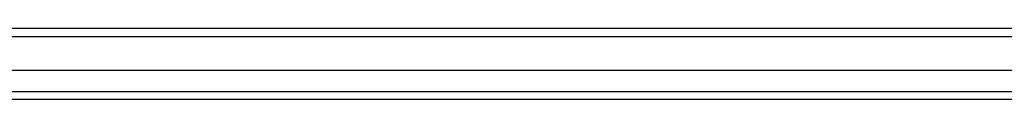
# Model space of a CAD drawing. Header units: inches. Extents: x 19 to 488, y 53 to 228.
# Tile 63 of 124: x 239.26 to 251.26, y 156.526 to 157.393. Entities that reach past the tile are written whole.
import ezdxf

# ---------------------------------------------------------------- set-up
doc = ezdxf.new("R2010")
doc.units = ezdxf.units.IN
doc.header["$MEASUREMENT"] = 0
doc.layers.add('Visible Edges(ANSI)', color=7, linetype='Continuous', lineweight=25)
doc.layers.add('Visible Tangent Edges(ANSI)', color=7, linetype='Continuous', lineweight=25)

msp = doc.modelspace()

# ---------------------------------------------------------------- linework, layer by layer
at = {"layer": 'Visible Edges(ANSI)'}
for p, q in [((263.161, 157.393), (215.359, 157.393)), ((262.552, 156.881), (215.969, 156.881)), ((262.363, 156.526), (216.158, 156.526))]:
    msp.add_line(p, q, dxfattribs=at)
at = {"layer": 'Visible Tangent Edges(ANSI)'}
for p, q in [((215.359, 157.294), (263.161, 157.294)), ((216.028, 156.625), (262.493, 156.625))]:
    msp.add_line(p, q, dxfattribs=at)

doc.saveas('drawing.dxf')
